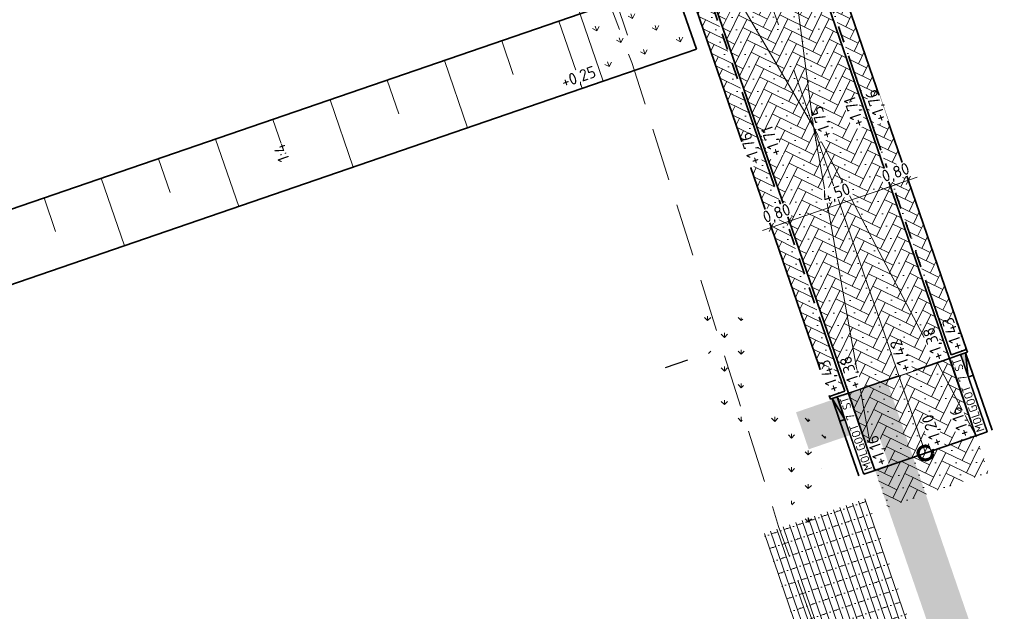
# Model space of a CAD drawing. Header units: metres. Extents: x 264779 to 275389, y 575281 to 580396.
# Tile 93 of 174: x 265376 to 265417, y 576909 to 576934. Entities that reach past the tile are written whole.
import ezdxf

# ---------------------------------------------------------------- set-up
doc = ezdxf.new("R2010")
doc.units = ezdxf.units.M
for name, pattern in [('AM-AS', [16, 10, -2, 2, -2]), ('B-WE-VH-KANTOPSLUITING_RIJWIELPADBAND_[AFMETINGEN1]-G', [9.999999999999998, 4.2, -0.6, 0.7, -0.6, 0.7, -0.6, 0.7, -0.6, 0.7, -0.6]), ('B-WE-VH-KANTOPSLUITING_TROTTOIRBAND_RWS_[AFMETINGEN1]-G', [10, 2.5, -1.5, 0, -1.5, 0, -1.5, 0, -1.5, 0, -1.5]), ('DASHED', [19.049999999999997, 12.7, -6.35]), ('XX-HIDDEN2', [3.335, 2.225, -1.11])]:
    doc.linetypes.add(name, pattern=pattern)
for name, color, linetype, lineweight in [('B-WE-GR-GRAS_BERMKRUIDENMENGSEL-A', 252, 'Continuous', 18), ('B-WE-VH-STRAATBAKSTEEN_DF_KEPER_ELZAS-A', 252, 'Continuous', 13), ('B-WE-VH-VERHARDING_STRAATBAKSTEEN_DIKFORMAAT_HALF-A', 252, 'Continuous', 13), ('B-XX-AL-DETAIL1-G', 252, 'XX-HIDDEN2', 18), ('N-CO-AM-AS-G', 10, 'AM-AS', 9), ('N-WE-GW-BERM-G', 90, 'Continuous', 35), ('N-WE-GW-TALUD_KRUIN-G', 3, 'Continuous', 35), ('N-WE-GW-TALUD_TEEN-G', 94, 'Continuous', 35), ('N-WE-GW-TALUDARCERING_KORT-G', 90, 'Continuous', 18), ('N-WE-GW-TALUDARCERING_LANG-G', 60, 'Continuous', 13), ('N-WE-VH-GOOT_SBS-G', 40, 'Continuous', 35), ('N-WE-VH-HELLING_AANDUIDING-G', 30, 'Continuous', 18), ('N-WE-VH-KANTOPSLUITING_ELEMENT_EINDVERLOOPBAND_110-220x250-G', 40, 'Continuous', 35), ('N-WE-VH-KANTOPSLUITING_RIJWIELPADBAND_60-120x200-G', 60, 'B-WE-VH-KANTOPSLUITING_RIJWIELPADBAND_[AFMETINGEN1]-G', 35), ('N-WE-VH-KANTOPSLUITING_TROTTOIRBAND_RWS_110-220x250-G', 60, 'B-WE-VH-KANTOPSLUITING_TROTTOIRBAND_RWS_[AFMETINGEN1]-G', 35), ('N-WE-VH-VERHARDING_STRAATBAKSTEEN_DIKFORMAAT_KEPER-G', 40, 'Continuous', 35), ('N-XX-AL-HOOGTELABEL-T25-M', 7, 'Continuous', 25), ('T-WE-GR-TOEKOMSTIG-G', 3, 'DASHED', 25), ('X-XX-AL-AANPIJLING-T25', 7, 'Continuous', 25), ('X-XX-AL-T18-1000', 10, 'Continuous', 18)]:
    doc.layers.add(name, color=color, linetype=linetype, lineweight=lineweight)
for name, color, linetype, lineweight, true_color in [('B-WE-KL-TRACE-A', 9, 'Continuous', 13, 0x808080), ('N-BH-KG-GRENS_PERCEEL-G', 160, 'KG-PERCEEL', 18, 0x003fff), ('N-GV-GR-GRAS_BERMKRUIDENMENGSEL-A', 7, 'Continuous', 18, 0x00a500), ('N-WE-VH-VERHARDING_STRAATBAKSTEEN_DIKFORMAAT_KEPER-ROOD-PAARS-A', 7, 'Continuous', 18, 0xa45729)]:
    doc.layers.add(name, color=color, linetype=linetype, lineweight=lineweight, true_color=true_color)
doc.layers.add('X-XX-AL-HULPLAAG-G', color=6, linetype='Continuous', lineweight=18, plot=False)
doc.layers.add('X-XX-AL-T70-250', color=210, linetype='Continuous', lineweight=70, plot=False)
doc.styles.add('NLCS-ISO-ANNOTATIVE-T18', font='NLCS-ISO.ttf', dxfattribs={"height": 1.8})
doc.styles.add('NLCS-ISO-ANNOTATIVE-T25', font='NLCS-ISO.ttf', dxfattribs={"height": 2.5})
doc.styles.add('NLCS-ISO-M1000-T25', font='NLCS-ISO.ttf', dxfattribs={"height": 2.5})
doc.styles.get("Standard").update_dxf_attribs({"font": 'arial.ttf'})
doc.linetypes.add('KG-PERCEEL', pattern='A,2.75,-1,["P",Standard,S=0.9,R=0,X=-0.5,Y=-0.45],-1,2.75,-1,[5,NLCS.shx,S=0.375,R=0,X=0,Y=0],-1', length=9.5)
doc.dimstyles.new('NLCS-ANNOTATIVE-T25-SCHRAP', dxfattribs={"dimtxt": 2.5, "dimasz": 1.4, "dimexe": 2, "dimexo": 2, "dimgap": 0.7, "dimtad": 1, "dimzin": 0, "dimtxsty": 'NLCS-ISO-ANNOTATIVE-T25', "dimblk": 'OBLIQUE', "dimcen": 2.5, "dimdle": 2, "dimclrd": 256, "dimclre": 256, "dimclrt": 256, "dimadec": 1, "dimazin": 0, "dimtfac": 1, "dimtofl": 0, "dimtmove": 1, "dimatfit": 0, "dimldrblk": 'OBLIQUE', "dimfxl": 2, "dimfxlon": 1, "dimtfillclr": 256, "dimtolj": 1, "dimtzin": 0, "dimlwd": 18, "dimlwe": 18, "dimarcsym": 0})
pattern_1 = [(90, (214669.059932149, 555914.2474301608), (-0.707106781, 0.7071067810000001), [0.1875, -1.226713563]), (45.00000000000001, (214669.059932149, 555914.2474301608), (-0.7071067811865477, 0.7071067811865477), [0.1875, -0.8125000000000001]), (135, (214669.059932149, 555914.2474301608), (-0.7071067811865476, -0.7071067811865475), [0.1875, -0.8125])]
pattern_2 = [(243.9485257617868, (71175.62808293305, 116715.665713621), (0.1782353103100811, -0.5191475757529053), [1.552500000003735, -0.7762500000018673]), (153.9485257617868, (71176.67415726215, 116715.1543452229), (0.1782353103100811, -0.5191475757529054), [1.552500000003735, -0.7762500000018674]), (243.9485257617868, (71175.37628832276, 116714.7087569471), (0.1782353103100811, -0.5191475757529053), [0, -2.328750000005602]), (243.9485257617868, (71176.06589203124, 116715.2356837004), (0.1782353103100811, -0.5191475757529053), [0, -2.328750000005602])]

# ---------------------------------------------------------------- blocks, each defined once
blk = doc.blocks.new('*U182')
h = blk.add_hatch(color=256)
h.dxf.hatch_style = 1
h.paths.add_polyline_path([(0, 0.2199999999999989), (-0.9999999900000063, 0.2199999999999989), (-0.9999999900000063, 0)])
for p, q in [((-0.9999999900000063, 0), (0, 0.2199999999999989)), ((0, 0.2199999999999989), (-0.9999999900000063, 0.2199999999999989)), ((-0.9999999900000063, 0.2199999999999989), (-0.9999999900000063, 0)), ((-0.9999999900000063, 0), (0, 0)), ((0, 0), (0, 0.2199999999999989))]:
    blk.add_line(p, q)
blk = doc.blocks.new('_Oblique')
at = {"color": 0, "linetype": 'ByBlock', "lineweight": -2}
blk.add_line((-0.5, -0.5), (0.5, 0.5), dxfattribs=at)
blk = doc.blocks.new('*D225')
at = {"layer": 'Defpoints', "color": 0, "transparency": 16777216}
for p in [(265407.6187742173, 576927.3454788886), (265406.8620576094, 576927.0856087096)]:
    blk.add_point(p, dxfattribs=at)
at = {"layer": 'X-XX-AL-AANPIJLING-T25', "lineweight": 18, "transparency": 16777216}
for p, q in [((265407.9940547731, 576926.2526985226), (265408.2538939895, 576925.4960720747)), ((265406.9889445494, 576925.4845955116), (265408.5022876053, 576926.0043049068)), ((265407.2373381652, 576925.9928283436), (265407.4971773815, 576925.2362018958))]:
    blk.add_line(p, q, dxfattribs=at)
at = {"layer": 'X-XX-AL-AANPIJLING-T25', "transparency": 16777216, "insert": (265407.6027495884, 576926.1606102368), "char_height": 0.5, "attachment_point": 5, "rotation": 18.95339915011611, "style": 'NLCS-ISO-ANNOTATIVE-T25', "bg_fill": 3, "box_fill_scale": 1.1, "bg_fill_color": 256, "bg_fill_true_color": 13158600, "bg_fill_transparency": 0}
blk.add_mtext('\\A1;0,80', dxfattribs=at)
at = {"layer": 'Defpoints', "color": 0, "transparency": 16777216}
blk.add_point((265408.1239743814, 576925.8743852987), dxfattribs=at)
at = {"layer": 'X-XX-AL-AANPIJLING-T25', "lineweight": 18, "transparency": 16777216, "xscale": 0.28, "yscale": 0.28, "zscale": 0.28}
for p, rotation in [((265408.1239743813, 576925.8743852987), 18.95339915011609), ((265407.3672577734, 576925.6145151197), 198.9533991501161)]:
    blk.add_blockref('_Oblique', p, dxfattribs=dict(at, rotation=rotation))
blk = doc.blocks.new('*D226')
at = {"layer": 'Defpoints', "color": 0, "transparency": 16777216}
for p in [(265411.8748096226, 576928.8070784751), (265407.6187742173, 576927.3454788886), (265412.3800097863, 576927.3359848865)]:
    blk.add_point(p, dxfattribs=at)
at = {"layer": 'X-XX-AL-AANPIJLING-T25', "lineweight": 18, "transparency": 16777216}
for p, q in [((265412.2500901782, 576927.7142981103), (265412.5099293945, 576926.9576716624)), ((265407.7456611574, 576925.7444656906), (265412.7583230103, 576927.4659044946)), ((265407.9940547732, 576926.2526985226), (265408.2538939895, 576925.4960720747))]:
    blk.add_line(p, q, dxfattribs=at)
at = {"layer": 'X-XX-AL-AANPIJLING-T25', "lineweight": 18, "transparency": 16777216, "xscale": 0.28, "yscale": 0.28, "zscale": 0.28}
for p, rotation in [((265412.3800097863, 576927.3359848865), 18.95339915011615), ((265408.1239743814, 576925.8743852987), 198.9533991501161)]:
    blk.add_blockref('_Oblique', p, dxfattribs=dict(at, rotation=rotation))
at = {"layer": 'X-XX-AL-AANPIJLING-T25', "transparency": 16777216, "insert": (265410.1090805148, 576927.0213296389), "char_height": 0.5, "attachment_point": 5, "rotation": 18.95339915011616, "style": 'NLCS-ISO-ANNOTATIVE-T25', "bg_fill": 3, "box_fill_scale": 1.1, "bg_fill_color": 256, "bg_fill_true_color": 13158600, "bg_fill_transparency": 0}
blk.add_mtext('\\A1;4,50', dxfattribs=at)
blk = doc.blocks.new('*D227')
at = {"layer": 'Defpoints', "color": 0, "transparency": 16777216}
for p in [(265412.6322579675, 576929.0671999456), (265411.8748096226, 576928.8070784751)]:
    blk.add_point(p, dxfattribs=at)
at = {"layer": 'X-XX-AL-AANPIJLING-T25', "lineweight": 18, "transparency": 16777216}
for p, q in [((265412.0016965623, 576927.2060652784), (265413.515771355, 576927.7260259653)), ((265412.2500901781, 576927.7142981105), (265412.5099293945, 576926.9576716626)), ((265413.0075385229, 576927.974419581), (265413.2673777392, 576927.2177931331))]:
    blk.add_line(p, q, dxfattribs=at)
at = {"layer": 'X-XX-AL-AANPIJLING-T25', "transparency": 16777216, "insert": (265412.6158223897, 576927.8821901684), "char_height": 0.5, "attachment_point": 5, "rotation": 18.95339915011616, "style": 'NLCS-ISO-ANNOTATIVE-T25', "bg_fill": 3, "box_fill_scale": 1.1, "bg_fill_color": 256, "bg_fill_true_color": 13158600, "bg_fill_transparency": 0}
blk.add_mtext('\\A1;0,80', dxfattribs=at)
at = {"layer": 'Defpoints', "color": 0, "transparency": 16777216}
blk.add_point((265413.1374581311, 576927.5961063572), dxfattribs=at)
at = {"layer": 'X-XX-AL-AANPIJLING-T25', "lineweight": 18, "transparency": 16777216, "xscale": 0.28, "yscale": 0.28, "zscale": 0.28}
for p, rotation in [((265413.1374581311, 576927.5961063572), 18.95339915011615), ((265412.3800097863, 576927.3359848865), 198.9533991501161)]:
    blk.add_blockref('_Oblique', p, dxfattribs=dict(at, rotation=rotation))

msp = doc.modelspace()

# ---------------------------------------------------------------- hatches: boundary and pattern name
at = {"layer": 'B-WE-GR-GRAS_BERMKRUIDENMENGSEL-A'}
h = msp.add_hatch(dxfattribs=at)
h.set_pattern_fill('AGR-KRUIDEN', color=256, scale=0.5, pattern_type=2)
h.set_pattern_definition(pattern_1)
edge = h.paths.add_edge_path()
edge.add_arc((265400.7462910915, 576914.277406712), 9.225904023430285, 53.8492706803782, 68.85544095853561, ccw=False)
edge.add_arc((265405.3908470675, 576920.6348514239), 1.352594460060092, -29.547499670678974, 53.84927067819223, ccw=False)
edge.add_arc((265409.4386359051, 576918.3402907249), 3.300318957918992, 150.452500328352, 185.609426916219)
edge.add_arc((265404.1030902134, 576917.8162495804), 2.060899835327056, -40.43935127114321, 5.609426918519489, ccw=False)
edge.add_line((265405.6716266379, 576916.4794617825), (265404.0742800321, 576922.8821609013))
h = msp.add_hatch(dxfattribs=at)
h.set_pattern_fill('AGR-KRUIDEN', color=256, scale=0.5, pattern_type=2)
h.set_pattern_definition(pattern_1)
edge = h.paths.add_edge_path()
edge.add_arc((265403.7545654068, 576909.9029960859), 9.225904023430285, 53.8492706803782, 68.85544095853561, ccw=False)
edge.add_arc((265408.3991213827, 576916.260440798), 1.352594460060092, -29.547499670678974, 53.84927067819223, ccw=False)
edge.add_arc((265412.4469102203, 576913.9658800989), 3.300318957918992, 150.452500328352, 185.609426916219)
edge.add_arc((265407.1113645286, 576913.4418389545), 2.060899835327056, -40.43935127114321, 5.609426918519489, ccw=False)
edge.add_line((265408.679900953, 576912.1050511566), (265407.0825543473, 576918.5077502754))
at = {"layer": 'B-WE-KL-TRACE-A'}
h = msp.add_hatch(dxfattribs=at)
h.set_pattern_fill('DOTS', color=256, scale=0.5)
h.set_pattern_definition([(360, (265213.5037215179, 576754.347448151), (0.07937500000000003, 0.15875), [0, -0.15875])])
h.paths.add_polyline_path([(265408.4043004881, 576917.8228595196), (265412.2347218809, 576919.1382955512), (265412.7706402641, 576917.5777535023), (265421.5918347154, 576891.8912958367), (265492.0053835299, 576916.072582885), (265492.5413019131, 576914.5120408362), (265549.4146078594, 576748.9025223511), (265547.812374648, 576748.4880045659), (265490.9807598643, 576913.976122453), (265428.5590779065, 576892.5393871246), (265483.7503636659, 576731.8277473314), (265482.1503794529, 576731.4066806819), (265435.7314120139, 576866.5741853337), (265428.2636958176, 576864.0095825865), (265427.7310154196, 576865.560663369), (265435.1987416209, 576868.1252695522), (265426.9985358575, 576892.0034687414), (265420.5672110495, 576889.7948354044), (265411.1628090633, 576917.0255951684), (265408.9402188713, 576916.2623174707)])
at = {"layer": 'B-WE-VH-STRAATBAKSTEEN_DF_KEPER_ELZAS-A'}
h = msp.add_hatch(dxfattribs=at)
h.set_pattern_fill('AVH-SBS_DIKFORMAAT_KEPER', color=256, scale=28, angle=44.93095393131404, pattern_type=2)
h.set_pattern_definition([(63.88435306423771, (70751.64252289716, 116548.751558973), (-0.176864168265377, 0.5170386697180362), [1.5456, -0.7728000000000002]), (333.8843530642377, (70750.60166864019, 116549.2618207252), (-0.1768641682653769, 0.5170386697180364), [1.5456, -0.7728]), (63.88435306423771, (70751.89426531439, 116549.7039811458), (-0.176864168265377, 0.5170386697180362), [0, -2.3184]), (63.88435306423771, (70751.20713939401, 116549.1801655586), (-0.176864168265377, 0.5170386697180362), [0, -2.3184])])
h.paths.add_polyline_path([(265411.7292974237, 576915.3760363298), (265412.2652589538, 576913.8153686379), (265416.5212827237, 576915.2769642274), (265415.9853211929, 576916.8376319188)])
at = {"layer": 'B-WE-VH-VERHARDING_STRAATBAKSTEEN_DIKFORMAAT_HALF-A'}
h = msp.add_hatch(dxfattribs=at)
h.set_pattern_fill('AVH-SBS_DIKFORMAAT_HALFST', color=256, scale=28, angle=89.93095393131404, pattern_type=2)
h.set_pattern_definition([(108.9533991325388, (70382.61485336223, 116938.8739824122), (-0.2648192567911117, -0.09094372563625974), []), (198.9533991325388, (70382.25107845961, 116939.9332594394), (0.3637749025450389, -1.059277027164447), [0.28, -0.28]), (198.9533991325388, (70382.16814665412, 116939.3126772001), (0.3637749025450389, -1.059277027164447), [0.28, -0.28]), (108.9533991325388, (70382.30055628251, 116939.358149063), (-0.5296385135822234, -0.1818874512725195), [0, -0.5599999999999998, 0, 0, 0]), (108.9533991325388, (70382.0357370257, 116939.2672053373), (-0.5296385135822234, -0.1818874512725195), [0, -0.5599999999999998, 0, 0, 0])])
h.paths.add_polyline_path([(265414.6400385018, 576904.7450633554), (265411.3920483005, 576914.202893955), (265407.0414462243, 576912.7088184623), (265410.2894364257, 576903.2509878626)])
at = {"layer": 'N-GV-GR-GRAS_BERMKRUIDENMENGSEL-A'}
h = msp.add_hatch(dxfattribs=at)
h.set_pattern_fill('AGR-KRUIDEN', color=256, scale=0.562500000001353, pattern_type=2)
h.set_pattern_definition([(109.0885257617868, (229946.4539325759, 679547.0011022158), (-1.011904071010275, 0.4916046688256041), [0.2109375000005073, -1.38005275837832]), (64.0885257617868, (229946.4539325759, 679547.0011022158), (-1.011904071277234, 0.4916046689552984), [0.2109375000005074, -0.9140625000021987]), (154.0885257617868, (229946.4539325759, 679547.0011022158), (-0.4916046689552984, -1.011904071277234), [0.2109375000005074, -0.9140625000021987])])
h.paths.add_polyline_path([(265403.234868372, 576935.9552447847), (265399.3095624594, 576934.607544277), (265400.2839595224, 576931.7701950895), (265404.2090581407, 576933.1178244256)])
at = {"layer": 'N-WE-VH-VERHARDING_STRAATBAKSTEEN_DIKFORMAAT_KEPER-ROOD-PAARS-A'}
h = msp.add_hatch(dxfattribs=at)
h.set_pattern_fill('AVH-SBS_DIKFORMAAT_KEPER', color=256, scale=28.12500000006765, angle=224.86, pattern_type=2)
h.set_pattern_definition([(243.9485257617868, (71175.62808293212, 116715.6657136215), (0.1782353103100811, -0.5191475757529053), [1.552500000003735, -0.7762500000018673]), (153.9485257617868, (71176.67415726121, 116715.1543452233), (0.1782353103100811, -0.5191475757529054), [1.552500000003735, -0.7762500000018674]), (243.9485257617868, (71175.37628832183, 116714.7087569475), (0.1782353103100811, -0.5191475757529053), [0, -2.328750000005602]), (243.9485257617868, (71176.06589203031, 116715.2356837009), (0.1782353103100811, -0.5191475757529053), [0, -2.328750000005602])])
h.paths.add_polyline_path([(265414.8673982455, 576920.0929144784), (265407.6605610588, 576941.0786125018), (265403.2146382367, 576940.1698932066), (265410.6113064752, 576918.6315168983)])
h = msp.add_hatch(dxfattribs=at)
h.set_pattern_fill('AVH-SBS_DIKFORMAAT_KEPER', color=256, scale=28.12500000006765, angle=224.86, pattern_type=2)
h.set_pattern_definition(pattern_2)
h.paths.add_polyline_path([(265408.4565043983, 576941.225144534), (265407.8130289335, 576941.0041001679), (265413.8008092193, 576923.5681769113), (265414.9419181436, 576920.2453790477), (265415.5850464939, 576920.4662075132)])
h = msp.add_hatch(dxfattribs=at)
h.set_pattern_fill('AVH-SBS_DIKFORMAAT_KEPER', color=256, scale=28.12500000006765, angle=224.86, pattern_type=2)
h.set_pattern_definition(pattern_2)
h.paths.add_polyline_path([(265403.330108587, 576939.4642123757), (265402.6869721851, 576939.2432647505), (265409.8155552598, 576918.4851598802), (265410.4588348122, 576918.7060402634), (265409.317797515, 576922.028629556)])
h = msp.add_hatch(dxfattribs=at)
h.set_pattern_fill('AVH-SBS_DIKFORMAAT_KEPER', color=256, scale=28.12500000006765, angle=224.86, pattern_type=2)
h.set_pattern_definition(pattern_2)
h.paths.add_polyline_path([(265411.7292974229, 576915.3760363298), (265415.9853211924, 576916.837631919), (265414.8673982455, 576920.0929144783), (265410.6113064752, 576918.6315168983)])

# ---------------------------------------------------------------- linework, layer by layer
at = {"layer": 'B-XX-AL-DETAIL1-G', "elevation": 0.6757837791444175, "flags": 128}
msp.add_lwpolyline([(265390.6801563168, 576960.9711727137), (265396.0138496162, 576947.1234670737), (265401.4846746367, 576932.5671307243), (265407.6725541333, 576913.0098246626), (265415.2619480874, 576891.851396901)], dxfattribs=at)
at = {"layer": 'N-BH-KG-GRENS_PERCEEL-G'}
msp.add_lwpolyline([(265394.3571376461, 576949.0285221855), (265366.066359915, 576939.4747320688), (265372.0421688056, 576922.0737595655), (265400.2839595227, 576931.7701950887)], close=True, dxfattribs=at)
at = {"layer": 'N-CO-AM-AS-G'}
for points in [[(265414.8673982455, 576920.0929144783), (265413.6873152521, 576923.5292010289), (265407.660561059, 576941.0786125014)], [(265413.8573093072, 576916.1068341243), (265411.5593033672, 576922.7984032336), (265405.3426501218, 576940.9006910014)], [(265410.6113064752, 576918.6315168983), (265409.4312914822, 576922.0676054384), (265403.2146382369, 576940.1698932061)], [(265415.9853211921, 576916.8376319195), (265414.8673982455, 576920.0929144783)], [(265411.7292974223, 576915.3760363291), (265410.6113064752, 576918.6315168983)]]:
    msp.add_lwpolyline(points, dxfattribs=at)
at = {"layer": 'N-WE-GW-BERM-G', "flags": 128}
msp.add_lwpolyline([(265404.2090581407, 576933.1178244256), (265403.234868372, 576935.9552447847), (265402.1279674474, 576939.178205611), (265402.6479781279, 576939.3567876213)], dxfattribs=at)
at = {"layer": 'N-WE-GW-TALUD_KRUIN-G', "ltscale": 0.9999899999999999, "flags": 128}
msp.add_lwpolyline([(265358.2750340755, 576971.4279163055), (265358.3723595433, 576971.1445140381), (265358.4763245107, 576970.8417781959), (265364.8939662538, 576952.1012091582), (265373.9044752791, 576925.8850524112), (265399.3097697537, 576934.6076154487), (265403.2348683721, 576935.9552447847)], dxfattribs=at)
at = {"layer": 'N-WE-GW-TALUD_TEEN-G', "ltscale": 0.9999899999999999, "flags": 128}
msp.add_lwpolyline([(265354.6645810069, 576972.7047223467), (265355.5350103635, 576970.1701169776), (265355.6389753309, 576969.8673811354), (265362.0566045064, 576951.1507486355), (265372.0421688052, 576922.0737595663), (265400.2839595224, 576931.7701950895), (265404.2090581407, 576933.1178244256)], dxfattribs=at)
at = {"layer": 'N-WE-GW-TALUDARCERING_KORT-G'}
for p, q in [((265400.8247041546, 576935.1277476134), (265401.3117990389, 576933.7090374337)), ((265396.0043757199, 576933.4727532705), (265396.4914706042, 576932.0540430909)), ((265391.1840472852, 576931.8177589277), (265391.6711421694, 576930.3990487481)), ((265386.3637188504, 576930.1627645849), (265386.8508137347, 576928.7440544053)), ((265381.5433904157, 576928.507770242), (265382.0304853, 576927.0890600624)), ((265376.723061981, 576926.8527758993), (265377.2101568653, 576925.4340657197))]:
    msp.add_line(p, q, dxfattribs=at)
at = {"layer": 'N-WE-GW-TALUDARCERING_LANG-G'}
for p, q in [((265398.4145399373, 576934.300250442), (265399.3887297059, 576931.4628300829)), ((265393.5942115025, 576932.6452560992), (265394.5684012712, 576929.8078357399)), ((265388.7738830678, 576930.9902617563), (265389.7480728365, 576928.1528413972)), ((265383.9535546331, 576929.3352674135), (265384.9277444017, 576926.4978470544)), ((265379.1332261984, 576927.6802730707), (265380.107415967, 576924.8428527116))]:
    msp.add_line(p, q, dxfattribs=at)
at = {"layer": 'N-WE-VH-GOOT_SBS-G', "flags": 128}
for points in [[(265415.9853211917, 576916.8376319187), (265414.8673302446, 576920.093112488), (265415.3402217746, 576920.2555119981), (265416.4582127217, 576917.0000314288)], [(265411.2564058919, 576915.2136368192), (265410.138414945, 576918.469117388), (265410.611306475, 576918.631516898), (265411.7292974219, 576915.3760363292)]]:
    msp.add_lwpolyline(points, close=True, dxfattribs=at)
at = {"layer": 'N-WE-VH-HELLING_AANDUIDING-G'}
for points in [[(265403.4046240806, 576939.6166897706), (265409.1377879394, 576929.8496199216), (265407.660561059, 576941.0786125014)], [(265411.7292974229, 576915.3760363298), (265409.1377879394, 576929.8496199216), (265415.9853211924, 576916.837631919)]]:
    msp.add_lwpolyline(points, dxfattribs=at)
at = {"layer": 'N-WE-VH-KANTOPSLUITING_RIJWIELPADBAND_60-120x200-G', "flags": 128}
for points in [[(265415.5483058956, 576920.3269332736), (265415.624017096, 576920.3527117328), (265415.5850464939, 576920.4662075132), (265414.9419181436, 576920.2453790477), (265413.8008092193, 576923.5681769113), (265407.8130289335, 576941.0041001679), (265408.4565043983, 576941.225144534), (265408.4175293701, 576941.3386120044), (265408.3415130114, 576941.3125023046)], [(265409.9303172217, 576918.3976882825), (265409.8560630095, 576918.3721919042), (265409.8155552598, 576918.4851598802), (265410.4588348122, 576918.7060402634), (265409.317797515, 576922.028629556), (265403.330108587, 576939.4642123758), (265402.6869721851, 576939.2432647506), (265402.6479781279, 576939.3567876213), (265402.7236758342, 576939.3827892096)]]:
    msp.add_lwpolyline(points, dxfattribs=at)
at = {"layer": 'N-WE-VH-KANTOPSLUITING_TROTTOIRBAND_RWS_110-220x250-G', "ltscale": 0.9999899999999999, "flags": 128}
msp.add_lwpolyline([(265415.8731049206, 576919.3811502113), (265416.6662849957, 576917.0714872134)], dxfattribs=at)
at = {"layer": 'N-WE-VH-VERHARDING_STRAATBAKSTEEN_DIKFORMAAT_KEPER-G', "flags": 128}
msp.add_lwpolyline([(265403.4046240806, 576939.6166897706), (265410.6113064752, 576918.6315168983), (265414.8673982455, 576920.0929144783), (265407.660561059, 576941.0786125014)], close=True, dxfattribs=at)
for points in [[(265415.5850464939, 576920.4662075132), (265408.4565043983, 576941.2251445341)], [(265402.6869721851, 576939.2432647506), (265409.8155552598, 576918.4851598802)]]:
    msp.add_lwpolyline(points, dxfattribs=at)
at = {"layer": 'T-WE-GR-TOEKOMSTIG-G', "ltscale": 0.1}
msp.add_line((265402.9127197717, 576919.7064974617), (265403.8501722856, 576920.0289531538), dxfattribs=at)
at = {"layer": 'X-XX-AL-HULPLAAG-G'}
for p, q in [((265409.8545258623, 576918.3716640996), (265415.6240170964, 576920.3527117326)), ((265409.8545258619, 576918.3716640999), (265415.624017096, 576920.3527117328))]:
    msp.add_line(p, q, dxfattribs=at)
at = {"layer": 'X-XX-AL-T70-250'}
msp.add_circle((265413.857309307, 576916.1068341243), 0.3, dxfattribs=at)

# ---------------------------------------------------------------- block references
at = {"layer": 'N-WE-VH-KANTOPSLUITING_ELEMENT_EINDVERLOOPBAND_110-220x250-G', "yscale": -1, "zscale": -1, "rotation": 288.9438968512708}
msp.add_blockref('*U182', (265415.8729480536, 576919.3810963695), dxfattribs=at)

# ---------------------------------------------------------------- next in the draw order: texts
at = {"layer": 'N-XX-AL-HOOGTELABEL-T25-M', "char_height": 0.4999999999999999, "attachment_point": 1, "style": 'NLCS-ISO-M1000-T25', "bg_fill": 3, "box_fill_scale": 1.1, "bg_fill_color": 256, "bg_fill_transparency": 0}
for s, insert, width, rotation in [('+0,25', (265398.4562497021, 576931.9545944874), 1.042879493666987, 18.95339915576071), ('+1,71', (265410.821827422, 576929.7754089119), 1.042879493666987, 108.95339915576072), ('+1,75', (265409.4702295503, 576929.2800825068), 1.042879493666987, 108.95339915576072), ('1:4', (265386.6114959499, 576928.3092270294), 0.7048013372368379, 109.13649917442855)]:
    msp.add_mtext(s, dxfattribs=dict(at, insert=insert, width=width, rotation=rotation))
at = {"layer": 'X-XX-AL-T18-1000', "char_height": 0.36, "width": 3.2436, "attachment_point": 5, "rotation": 108.95339914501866, "style": 'NLCS-ISO-ANNOTATIVE-T18', "bg_fill": 3, "box_fill_scale": 1.1, "bg_fill_color": 256, "bg_fill_transparency": 0}
for insert in [(265415.6627714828, 576918.5465719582), (265410.9338561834, 576916.9225768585)]:
    msp.add_mtext('MOLGOOT 7 ST', dxfattribs=dict(at, insert=insert))

# ---------------------------------------------------------------- next in the draw order: dimensions: what is measured, and where the dimension line sits
at = {"layer": 'X-XX-AL-AANPIJLING-T25'}
dim = msp.add_linear_dim(base=(265412.3800097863, 576927.3359848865), p1=(265407.6187742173, 576927.3454788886), p2=(265411.8748096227, 576928.8070784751), angle=198.9533991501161, dimstyle='NLCS-ANNOTATIVE-T25-SCHRAP', override={"dimtfill": 1}, dxfattribs=at)
dim.commit()
dim.dimension.update_dxf_attribs({"geometry": '*D226', "text_midpoint": (265410.1090805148, 576927.021329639)})

# ---------------------------------------------------------------- next in the draw order: linework, layer by layer
at = {"layer": 'N-WE-VH-KANTOPSLUITING_TROTTOIRBAND_RWS_110-220x250-G', "ltscale": 0.9999899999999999, "flags": 128}
msp.add_lwpolyline([(265411.0483336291, 576915.1421810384), (265410.2551535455, 576917.4518440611)], dxfattribs=at)
at = {"layer": 'N-WE-VH-VERHARDING_STRAATBAKSTEEN_DIKFORMAAT_KEPER-G', "flags": 128}
msp.add_lwpolyline([(265411.7292974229, 576915.3760363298), (265415.9853211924, 576916.837631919), (265414.8673982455, 576920.0929144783), (265410.6113064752, 576918.6315168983)], close=True, dxfattribs=at)

# ---------------------------------------------------------------- next in the draw order: block references
at = {"layer": 'N-WE-VH-KANTOPSLUITING_ELEMENT_EINDVERLOOPBAND_110-220x250-G', "xscale": -1, "yscale": -1, "zscale": -1, "rotation": 108.9629014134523}
msp.add_blockref('*U182', (265410.2553103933, 576917.4518979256), dxfattribs=at)

# ---------------------------------------------------------------- next in the draw order: texts
at = {"layer": 'N-XX-AL-HOOGTELABEL-T25-M', "char_height": 0.4999999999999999, "width": 1.042879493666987, "attachment_point": 1, "rotation": 108.95339915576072, "style": 'NLCS-ISO-M1000-T25', "bg_fill": 3, "box_fill_scale": 1.1, "bg_fill_color": 256, "bg_fill_transparency": 0}
for s, insert in [('+1,76', (265411.7578387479, 576929.9815475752)), ('+1,71', (265407.3358026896, 576928.5378638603))]:
    msp.add_mtext(s, dxfattribs=dict(at, insert=insert))

# ---------------------------------------------------------------- next in the draw order: dimensions: what is measured, and where the dimension line sits
at = {"layer": 'X-XX-AL-AANPIJLING-T25'}
for base, p1, p2, angle, picture, middle, dimtype in [((265413.1374581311, 576927.5961063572), (265411.8748096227, 576928.8070784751), (265412.6322579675, 576929.0671999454), 198.9533991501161, '*D227', (265412.7587339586, 576927.466045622), 160), ((265408.1239743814, 576925.8743852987), (265406.8620576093, 576927.0856087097), (265407.6187742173, 576927.3454788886), 18.953399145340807, '*D225', (265407.7456611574, 576925.7444656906), 161)]:
    dim = msp.add_linear_dim(base=base, p1=p1, p2=p2, angle=angle, dimstyle='NLCS-ANNOTATIVE-T25-SCHRAP', override={"dimtfill": 1}, dxfattribs=at)
    dim.commit()
    dim.dimension.update_dxf_attribs({"geometry": picture, "text_midpoint": middle, "dimtype": dimtype})

# ---------------------------------------------------------------- next in the draw order: texts
at = {"layer": 'N-XX-AL-HOOGTELABEL-T25-M', "char_height": 0.4999999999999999, "width": 1.042879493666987, "attachment_point": 1, "rotation": 108.95339915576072, "style": 'NLCS-ISO-M1000-T25', "bg_fill": 3, "box_fill_scale": 1.1, "bg_fill_color": 256, "bg_fill_transparency": 0}
for s, insert in [('+1,76', (265406.4627684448, 576928.1828946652)), ('+1,38', (265414.180841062, 576919.9430570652)), ('+1,42', (265412.7971527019, 576919.4386702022)), ('+1,38', (265410.6802286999, 576918.731668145)), ('+1,16', (265415.2778048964, 576916.7045963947)), ('+1,20', (265414.1266045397, 576916.313841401)), ('+1,16', (265411.7760904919, 576915.498932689))]:
    msp.add_mtext(s, dxfattribs=dict(at, insert=insert))

# ---------------------------------------------------------------- next in the draw order: texts
for insert in [(265414.9885849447, 576920.3662491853), (265409.7745293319, 576918.5807990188)]:
    msp.add_mtext('+1,43', dxfattribs=dict(at, insert=insert))

doc.saveas('drawing.dxf')
